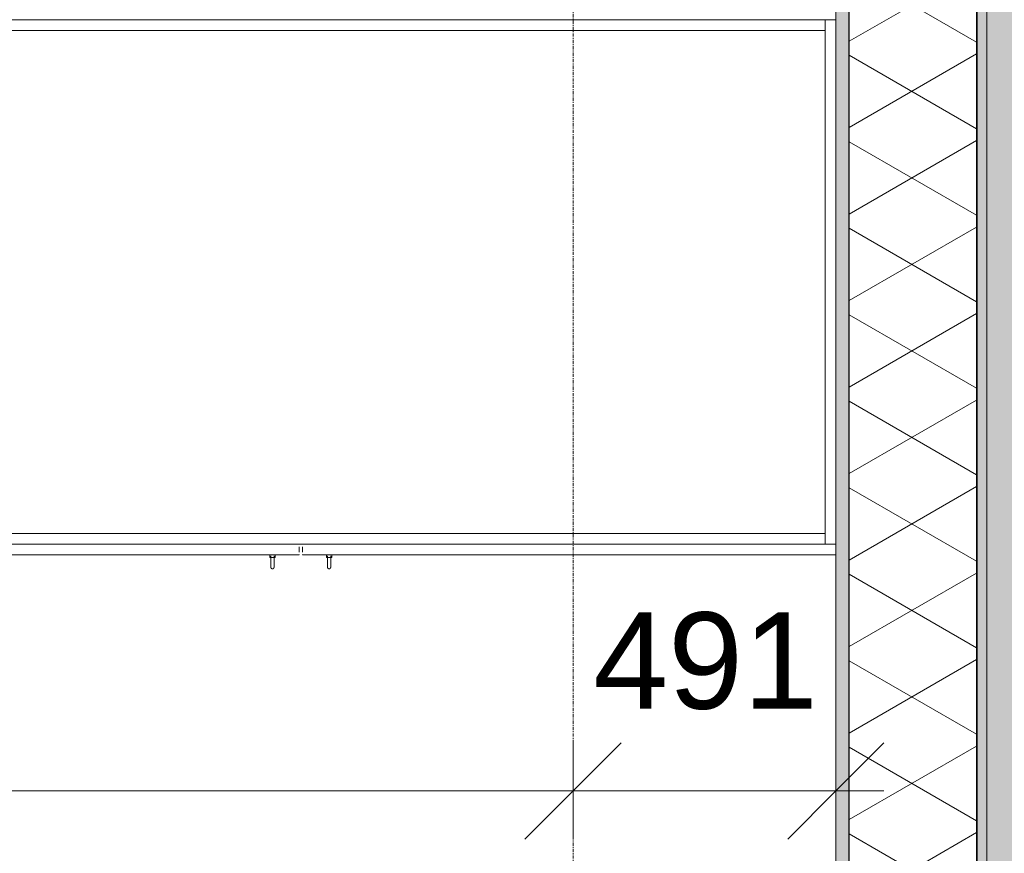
# Model space of a CAD drawing. Header units: millimetres. Extents: x -281 to 145437, y -16481 to 78869.
# Tile 237 of 256: x 30566 to 32406, y 50992 to 52550. Entities that reach past the tile are written whole.
import ezdxf

# ---------------------------------------------------------------- set-up
doc = ezdxf.new("R2010")
doc.units = ezdxf.units.MM
doc.linetypes.add('Grid Line', pattern=[12, 6, -2, 2, -2])
for name, color, linetype, lineweight in [('A--A23__Vloeren', 8, 'Continuous', 5), ('A--A2__Ruwbouw', 8, 'Continuous', 5), ('A--L$07A__Stramien', 1, 'Continuous', 5), ('A--L21__Buitenwanden', 3, 'Continuous', 5), ('A--L5__InstallatiesW', 7, 'Continuous', 5), ('A--L8__LosseInventaris', 1, 'Continuous', 5), ('A--M$01A__Algemeen', 1, 'Continuous', 5), ('A--M$01A__Algemeen-100', 1, 'Continuous', 5)]:
    doc.layers.add(name, color=color, linetype=linetype, lineweight=lineweight)
doc.styles.add('Arial_1', font='arial.ttf', dxfattribs={"height": 180})
doc.dimstyles.new('1_8mm', dxfattribs={"dimscale": 304.8, "dimtxt": 183.646692, "dimasz": 0.590551, "dimexe": 0.295276, "dimexo": 0.0625, "dimgap": 0.328084, "dimtad": 1, "dimdec": 0, "dimzin": 0, "dimdsep": 46, "dimtxsty": 'Arial_1', "dimblk1": 'OBLIQUE', "dimblk2": 'OBLIQUE', "dimsah": 1, "dimcen": 0.09, "dimdle": 0.295276, "dimazin": 0, "dimtfac": 1, "dimtdec": 4, "dimtix": 1, "dimtmove": 0, "dimatfit": 3, "dimfxl": 0.295276, "dimfxlon": 1, "dimtvp": 1, "dimtolj": 1, "dimtzin": 0, "dimarcsym": 2})
pattern_1 = [(90, (32373, 50072), (-100, 6e-15), [1000, 0]), (135, (32373, 50072), (7e-15, 100.0132), [141.42, -141.42]), (45, (32373, 50072), (0, 100.0132), [141.42, -141.42])]

# ---------------------------------------------------------------- blocks, each defined once
blk = doc.blocks.new('NLRS_82_FU_UN__veiligheid_ kast_gen_kad - kast dxbxh 1000x2000x2300-53405491-L_80_ 11')
at = {"layer": 'A--L5__InstallatiesW'}
for p, q in [((1024.7, 49), (-935.3, 49)), ((1024.7, 29), (1024.7, 49)), ((1024.7, 47), (1024.7, -929)), ((1042.7, 49), (1026.7, 49)), ((1044.7, -929), (1044.7, 47)), ((1024.7, 29), (-935.3, 29)), ((-935.3, 29), (1024.7, 29)), ((1024.7, -911), (1024.7, 29)), ((-935.3, -911), (1024.7, -911)), ((-933.3, -911), (1022.7, -911)), ((1023.2, -911), (1022.7, -911)), ((1024.7, -931), (1024.7, -911)), ((1022.7, -931), (-933.3, -931)), ((41.7, -946), (41.7, -936)), ((47.7, -936), (47.7, -946)), ((1022.7, -931), (1024.7, -931)), ((1026.7, -931), (1024.4, -931)), ((1024.7, -931), (1024.7, -929)), ((1026.7, -931), (1042.7, -931)), ((1043.9, -931), (1042.7, -931)), ((1044.7, -946), (1044.7, -936)), ((-954.5, -951), (40.9, -951)), ((48.5, -951), (1043.9, -951))]:
    blk.add_line(p, q, dxfattribs=at)
at = {"layer": 'A--L5__InstallatiesW', "flags": 128}
for points in [[(41, -931), (41, -931), (41, -931), (41.1, -931), (41.1, -931), (41.1, -931), (41.2, -931), (41.2, -931.1), (41.2, -931.1), (41.2, -931.1), (41.3, -931.1), (41.3, -931.1), (41.3, -931.1), (41.4, -931.1), (41.4, -931.2), (41.4, -931.2), (41.4, -931.2), (41.5, -931.2), (41.5, -931.2), (41.5, -931.3), (41.5, -931.3), (41.5, -931.3), (41.6, -931.3), (41.6, -931.4), (41.6, -931.4), (41.6, -931.4), (41.6, -931.5), (41.6, -931.5), (41.6, -931.5), (41.7, -931.5), (41.7, -931.6), (41.7, -931.6), (41.7, -931.6), (41.7, -931.7), (41.7, -931.7), (41.7, -931.7), (41.7, -931.8), (41.7, -931.8), (41.7, -931.8)], [(47.7, -931.8), (47.7, -931.8), (47.7, -931.7), (47.7, -931.7), (47.7, -931.7), (47.7, -931.6), (47.7, -931.6), (47.7, -931.6), (47.7, -931.5), (47.8, -931.5), (47.8, -931.5), (47.8, -931.5), (47.8, -931.4), (47.8, -931.4), (47.8, -931.4), (47.8, -931.3), (47.9, -931.3), (47.9, -931.3), (47.9, -931.3), (47.9, -931.2), (47.9, -931.2), (48, -931.2), (48, -931.2), (48, -931.2), (48, -931.1), (48.1, -931.1), (48.1, -931.1), (48.1, -931.1), (48.2, -931.1), (48.2, -931.1), (48.2, -931.1), (48.2, -931), (48.3, -931), (48.3, -931), (48.3, -931), (48.4, -931), (48.4, -931), (48.4, -931), (48.5, -931)], [(1044, -931), (1044, -931), (1044, -931), (1044.1, -931), (1044.1, -931), (1044.1, -931), (1044.2, -931), (1044.2, -931.1), (1044.2, -931.1), (1044.2, -931.1), (1044.3, -931.1), (1044.3, -931.1), (1044.3, -931.1), (1044.4, -931.1), (1044.4, -931.2), (1044.4, -931.2), (1044.4, -931.2), (1044.5, -931.2), (1044.5, -931.2), (1044.5, -931.3), (1044.5, -931.3), (1044.5, -931.3), (1044.6, -931.3), (1044.6, -931.4), (1044.6, -931.4), (1044.6, -931.4), (1044.6, -931.5), (1044.6, -931.5), (1044.6, -931.5), (1044.7, -931.5), (1044.7, -931.6), (1044.7, -931.6), (1044.7, -931.6), (1044.7, -931.7), (1044.7, -931.7), (1044.7, -931.7), (1044.7, -931.8), (1044.7, -931.8)], [(41.7, -950.2), (41.7, -950.2), (41.7, -950.3), (41.7, -950.3), (41.7, -950.3), (41.7, -950.4), (41.7, -950.4), (41.7, -950.4), (41.7, -950.5), (41.6, -950.5), (41.6, -950.5), (41.6, -950.5), (41.6, -950.6), (41.6, -950.6), (41.6, -950.6), (41.6, -950.7), (41.5, -950.7), (41.5, -950.7), (41.5, -950.7), (41.5, -950.8), (41.5, -950.8), (41.4, -950.8), (41.4, -950.8), (41.4, -950.8), (41.4, -950.9), (41.3, -950.9), (41.3, -950.9), (41.3, -950.9), (41.2, -950.9), (41.2, -950.9), (41.2, -950.9), (41.2, -951), (41.1, -951), (41.1, -951), (41.1, -951), (41, -951), (41, -951), (41, -951), (40.9, -951)], [(48.4, -951), (48.4, -951), (48.4, -951), (48.3, -951), (48.3, -951), (48.3, -951), (48.2, -951), (48.2, -950.9), (48.2, -950.9), (48.2, -950.9), (48.1, -950.9), (48.1, -950.9), (48.1, -950.9), (48, -950.9), (48, -950.8), (48, -950.8), (48, -950.8), (47.9, -950.8), (47.9, -950.8), (47.9, -950.7), (47.9, -950.7), (47.9, -950.7), (47.8, -950.7), (47.8, -950.6), (47.8, -950.6), (47.8, -950.6), (47.8, -950.5), (47.8, -950.5), (47.8, -950.5), (47.7, -950.5), (47.7, -950.4), (47.7, -950.4), (47.7, -950.4), (47.7, -950.3), (47.7, -950.3), (47.7, -950.3), (47.7, -950.2), (47.7, -950.2), (47.7, -950.2)], [(1044.7, -950.2), (1044.7, -950.2), (1044.7, -950.3), (1044.7, -950.3), (1044.7, -950.3), (1044.7, -950.4), (1044.7, -950.4), (1044.7, -950.4), (1044.7, -950.5), (1044.6, -950.5), (1044.6, -950.5), (1044.6, -950.5), (1044.6, -950.6), (1044.6, -950.6), (1044.6, -950.6), (1044.6, -950.7), (1044.5, -950.7), (1044.5, -950.7), (1044.5, -950.7), (1044.5, -950.8), (1044.5, -950.8), (1044.4, -950.8), (1044.4, -950.8), (1044.4, -950.8), (1044.4, -950.9), (1044.3, -950.9), (1044.3, -950.9), (1044.3, -950.9), (1044.2, -950.9), (1044.2, -950.9), (1044.2, -950.9), (1044.2, -951), (1044.1, -951), (1044.1, -951), (1044.1, -951), (1044, -951), (1044, -951), (1044, -951), (1043.9, -951)]]:
    blk.add_lwpolyline(points, dxfattribs=at)
at = {"layer": 'A--L5__InstallatiesW'}
for centre, start, end in [((1026.7, 47), 90, 180), ((1042.7, 47), 360, 90), ((1026.7, -929), 180, 270), ((1042.7, -929), 270, 0)]:
    blk.add_arc(centre, 2, start, end, dxfattribs=at)
at = {"layer": 'A--L8__LosseInventaris'}
for p, q in [((-13.3, -951), (-13.3, -956)), ((-13.3, -951), (-13.3, -956)), ((-13.3, -956), (-10.8, -956)), ((-13.3, -956), (-8.3, -956)), ((-11.3, -953.5), (-11.3, -964)), ((-11.3, -953.5), (-11.3, -964)), ((-10.9, -953.5), (-11.3, -953.5)), ((-10.9, -953.5), (-11.3, -953.5)), ((-10.9, -956), (-11.3, -956)), ((-10.9, -956), (-11.3, -956)), ((-8.3, -956), (-3.3, -956)), ((-5.8, -956), (-3.3, -956)), ((-5.3, -953.5), (-5.7, -953.5)), ((-5.3, -953.5), (-5.7, -953.5)), ((-5.3, -956), (-5.7, -956)), ((-5.3, -956), (-5.7, -956)), ((-5.3, -964), (-5.3, -953.5)), ((-5.3, -964), (-5.3, -953.5)), ((-3.3, -956), (-3.3, -951)), ((-3.3, -956), (-3.3, -951)), ((92.7, -951), (92.7, -956)), ((92.7, -951), (92.7, -956)), ((92.7, -956), (95.2, -956)), ((92.7, -956), (97.7, -956)), ((94.7, -953.5), (94.7, -964)), ((94.7, -953.5), (94.7, -964)), ((95.1, -953.5), (94.7, -953.5)), ((95.1, -953.5), (94.7, -953.5)), ((95.1, -956), (94.7, -956)), ((95.1, -956), (94.7, -956)), ((97.7, -956), (102.7, -956)), ((100.2, -956), (102.7, -956)), ((100.7, -953.5), (100.3, -953.5)), ((100.7, -953.5), (100.3, -953.5)), ((100.7, -956), (100.3, -956)), ((100.7, -956), (100.3, -956)), ((100.7, -964), (100.7, -953.5)), ((100.7, -964), (100.7, -953.5)), ((102.7, -956), (102.7, -951)), ((102.7, -956), (102.7, -951))]:
    blk.add_line(p, q, dxfattribs=at)
at = {"layer": 'A--L8__LosseInventaris', "flags": 128}
for points in [[(-11.3, -974), (-11.3, -974), (-11.3, -974), (-11.3, -973.9), (-11.3, -973.9), (-11.3, -973.8), (-11.3, -973.7), (-11.3, -973.6), (-11.3, -973.5), (-11.3, -973.4), (-11.3, -973.2), (-11.3, -973), (-11.3, -972.9), (-11.3, -972.7), (-11.3, -972.5), (-11.3, -972.3), (-11.3, -972), (-11.3, -971.8), (-11.3, -971.5), (-11.3, -971.2), (-11.3, -971), (-11.3, -970.7), (-11.3, -970.4), (-11.3, -970.1), (-11.3, -969.7), (-11.3, -969.4), (-11.3, -969.1), (-11.3, -968.7), (-11.3, -968.4), (-11.3, -968), (-11.3, -967.6), (-11.3, -967.2), (-11.3, -966.9), (-11.3, -966.5), (-11.3, -966.1), (-11.3, -965.7), (-11.3, -965.3), (-11.3, -964.9), (-11.3, -964.5), (-11.3, -964.1), (-11.3, -964)], [(-11.3, -964), (-11.3, -964.4), (-11.3, -964.8), (-11.3, -965.2), (-11.3, -965.6), (-11.3, -966), (-11.3, -966.4), (-11.3, -966.8), (-11.3, -967.1), (-11.3, -967.5), (-11.3, -967.9), (-11.3, -968.3), (-11.3, -968.6), (-11.3, -969), (-11.3, -969.3), (-11.3, -969.6), (-11.3, -970), (-11.3, -970.3), (-11.3, -970.6), (-11.3, -970.9), (-11.3, -971.2), (-11.3, -971.4), (-11.3, -971.7), (-11.3, -972), (-11.3, -972.2), (-11.3, -972.4), (-11.3, -972.6), (-11.3, -972.8), (-11.3, -973), (-11.3, -973.2), (-11.3, -973.3), (-11.3, -973.5), (-11.3, -973.6), (-11.3, -973.7), (-11.3, -973.8), (-11.3, -973.9), (-11.3, -973.9), (-11.3, -974), (-11.3, -974), (-11.3, -974)], [(-10.2, -976.3), (-10.3, -976.3), (-10.4, -976.2), (-10.5, -976.1), (-10.5, -976), (-10.6, -975.9), (-10.7, -975.8), (-10.8, -975.7), (-10.8, -975.6), (-10.9, -975.5), (-10.9, -975.4), (-11, -975.3), (-11, -975.2), (-11.1, -975.1), (-11.1, -975), (-11.2, -974.9), (-11.2, -974.7), (-11.2, -974.6), (-11.3, -974.5), (-11.3, -974.4), (-11.3, -974.3), (-11.3, -974.2), (-11.3, -974), (-11.3, -974)], [(-5.3, -974), (-5.3, -974.1), (-5.3, -974.2), (-5.3, -974.4), (-5.3, -974.5), (-5.4, -974.6), (-5.4, -974.7), (-5.4, -974.8), (-5.5, -974.9), (-5.5, -975.1), (-5.5, -975.2), (-5.6, -975.3), (-5.6, -975.4), (-5.7, -975.5), (-5.8, -975.6), (-5.8, -975.7), (-5.9, -975.8), (-6, -975.9), (-6, -976), (-6.1, -976.1), (-6.2, -976.2), (-6.3, -976.2), (-6.4, -976.3)], [(-5.3, -964), (-5.3, -964.4), (-5.3, -964.8), (-5.3, -965.2), (-5.3, -965.6), (-5.3, -966), (-5.3, -966.4), (-5.3, -966.8), (-5.3, -967.1), (-5.3, -967.5), (-5.3, -967.9), (-5.3, -968.3), (-5.3, -968.6), (-5.3, -969), (-5.3, -969.3), (-5.3, -969.6), (-5.3, -970), (-5.3, -970.3), (-5.3, -970.6), (-5.3, -970.9), (-5.3, -971.2), (-5.3, -971.4), (-5.3, -971.7), (-5.3, -972), (-5.3, -972.2), (-5.3, -972.4), (-5.3, -972.6), (-5.3, -972.8), (-5.3, -973), (-5.3, -973.2), (-5.3, -973.3), (-5.3, -973.5), (-5.3, -973.6), (-5.3, -973.7), (-5.3, -973.8), (-5.3, -973.9), (-5.3, -973.9), (-5.3, -974), (-5.3, -974), (-5.3, -974)], [(-5.3, -974), (-5.3, -974), (-5.3, -974), (-5.3, -973.9), (-5.3, -973.9), (-5.3, -973.8), (-5.3, -973.7), (-5.3, -973.6), (-5.3, -973.5), (-5.3, -973.4), (-5.3, -973.2), (-5.3, -973), (-5.3, -972.9), (-5.3, -972.7), (-5.3, -972.5), (-5.3, -972.3), (-5.3, -972), (-5.3, -971.8), (-5.3, -971.5), (-5.3, -971.2), (-5.3, -971), (-5.3, -970.7), (-5.3, -970.4), (-5.3, -970.1), (-5.3, -969.7), (-5.3, -969.4), (-5.3, -969.1), (-5.3, -968.7), (-5.3, -968.4), (-5.3, -968), (-5.3, -967.6), (-5.3, -967.2), (-5.3, -966.9), (-5.3, -966.5), (-5.3, -966.1), (-5.3, -965.7), (-5.3, -965.3), (-5.3, -964.9), (-5.3, -964.5), (-5.3, -964.1), (-5.3, -964)], [(94.7, -974), (94.7, -974), (94.7, -974), (94.7, -973.9), (94.7, -973.9), (94.7, -973.8), (94.7, -973.7), (94.7, -973.6), (94.7, -973.5), (94.7, -973.4), (94.7, -973.2), (94.7, -973), (94.7, -972.9), (94.7, -972.7), (94.7, -972.5), (94.7, -972.3), (94.7, -972), (94.7, -971.8), (94.7, -971.5), (94.7, -971.2), (94.7, -971), (94.7, -970.7), (94.7, -970.4), (94.7, -970.1), (94.7, -969.7), (94.7, -969.4), (94.7, -969.1), (94.7, -968.7), (94.7, -968.4), (94.7, -968), (94.7, -967.6), (94.7, -967.2), (94.7, -966.9), (94.7, -966.5), (94.7, -966.1), (94.7, -965.7), (94.7, -965.3), (94.7, -964.9), (94.7, -964.5), (94.7, -964.1), (94.7, -964)], [(94.7, -964), (94.7, -964.4), (94.7, -964.8), (94.7, -965.2), (94.7, -965.6), (94.7, -966), (94.7, -966.4), (94.7, -966.8), (94.7, -967.1), (94.7, -967.5), (94.7, -967.9), (94.7, -968.3), (94.7, -968.6), (94.7, -969), (94.7, -969.3), (94.7, -969.6), (94.7, -970), (94.7, -970.3), (94.7, -970.6), (94.7, -970.9), (94.7, -971.2), (94.7, -971.4), (94.7, -971.7), (94.7, -972), (94.7, -972.2), (94.7, -972.4), (94.7, -972.6), (94.7, -972.8), (94.7, -973), (94.7, -973.2), (94.7, -973.3), (94.7, -973.5), (94.7, -973.6), (94.7, -973.7), (94.7, -973.8), (94.7, -973.9), (94.7, -973.9), (94.7, -974), (94.7, -974), (94.7, -974)], [(95.8, -976.3), (95.7, -976.3), (95.6, -976.2), (95.5, -976.1), (95.5, -976), (95.4, -975.9), (95.3, -975.8), (95.2, -975.7), (95.2, -975.6), (95.1, -975.5), (95.1, -975.4), (95, -975.3), (95, -975.2), (94.9, -975.1), (94.9, -975), (94.8, -974.9), (94.8, -974.7), (94.8, -974.6), (94.7, -974.5), (94.7, -974.4), (94.7, -974.3), (94.7, -974.2), (94.7, -974), (94.7, -974)], [(100.7, -974), (100.7, -974.1), (100.7, -974.2), (100.7, -974.4), (100.7, -974.5), (100.6, -974.6), (100.6, -974.7), (100.6, -974.8), (100.5, -974.9), (100.5, -975.1), (100.5, -975.2), (100.4, -975.3), (100.4, -975.4), (100.3, -975.5), (100.2, -975.6), (100.2, -975.7), (100.1, -975.8), (100, -975.9), (100, -976), (99.9, -976.1), (99.8, -976.2), (99.7, -976.2), (99.6, -976.3)], [(100.7, -964), (100.7, -964.4), (100.7, -964.8), (100.7, -965.2), (100.7, -965.6), (100.7, -966), (100.7, -966.4), (100.7, -966.8), (100.7, -967.1), (100.7, -967.5), (100.7, -967.9), (100.7, -968.3), (100.7, -968.6), (100.7, -969), (100.7, -969.3), (100.7, -969.6), (100.7, -970), (100.7, -970.3), (100.7, -970.6), (100.7, -970.9), (100.7, -971.2), (100.7, -971.4), (100.7, -971.7), (100.7, -972), (100.7, -972.2), (100.7, -972.4), (100.7, -972.6), (100.7, -972.8), (100.7, -973), (100.7, -973.2), (100.7, -973.3), (100.7, -973.5), (100.7, -973.6), (100.7, -973.7), (100.7, -973.8), (100.7, -973.9), (100.7, -973.9), (100.7, -974), (100.7, -974), (100.7, -974)], [(100.7, -974), (100.7, -974), (100.7, -974), (100.7, -973.9), (100.7, -973.9), (100.7, -973.8), (100.7, -973.7), (100.7, -973.6), (100.7, -973.5), (100.7, -973.4), (100.7, -973.2), (100.7, -973), (100.7, -972.9), (100.7, -972.7), (100.7, -972.5), (100.7, -972.3), (100.7, -972), (100.7, -971.8), (100.7, -971.5), (100.7, -971.2), (100.7, -971), (100.7, -970.7), (100.7, -970.4), (100.7, -970.1), (100.7, -969.7), (100.7, -969.4), (100.7, -969.1), (100.7, -968.7), (100.7, -968.4), (100.7, -968), (100.7, -967.6), (100.7, -967.2), (100.7, -966.9), (100.7, -966.5), (100.7, -966.1), (100.7, -965.7), (100.7, -965.3), (100.7, -964.9), (100.7, -964.5), (100.7, -964.1), (100.7, -964)], [(-8.3, -977), (-8.4, -977), (-8.5, -977), (-8.7, -977), (-8.8, -977), (-8.9, -976.9), (-9, -976.9), (-9.1, -976.9), (-9.2, -976.8), (-9.4, -976.8), (-9.5, -976.8), (-9.6, -976.7), (-9.7, -976.7)], [(-6.9, -976.6), (-7, -976.7), (-7.1, -976.8), (-7.2, -976.8), (-7.3, -976.8), (-7.4, -976.9), (-7.6, -976.9), (-7.7, -976.9), (-7.8, -977), (-7.9, -977), (-8, -977), (-8.1, -977), (-8.3, -977), (-8.3, -977)], [(97.7, -977), (97.6, -977), (97.5, -977), (97.3, -977), (97.2, -977), (97.1, -976.9), (97, -976.9), (96.9, -976.9), (96.8, -976.8), (96.6, -976.8), (96.5, -976.8), (96.4, -976.7), (96.3, -976.7)], [(99.1, -976.6), (99, -976.7), (98.9, -976.8), (98.8, -976.8), (98.7, -976.8), (98.6, -976.9), (98.4, -976.9), (98.3, -976.9), (98.2, -977), (98.1, -977), (98, -977), (97.9, -977), (97.7, -977), (97.7, -977)]]:
    blk.add_lwpolyline(points, dxfattribs=at)
blk = doc.blocks.new('DIMBLOCK34-L_80_ 11')
at = {"layer": 'A--M$01A__Algemeen-100'}
for p, q in [((24462.5, 51108.8), (24552.5, 51198.8)), ((24462.5, 51108.8), (24462.5, 51198.8)), ((31600, 51108.8), (31690, 51198.8)), ((31600, 51108.8), (31600, 51198.8)), ((24462.5, 51108.8), (24372.5, 51018.8)), ((24462.5, 51108.8), (31600, 51108.8)), ((24462.5, 51108.8), (24462.5, 51018.8)), ((31600, 51108.8), (31510, 51018.8)), ((31600, 51108.8), (31600, 51018.8))]:
    blk.add_line(p, q, dxfattribs=at)
at = {"layer": 'A--M$01A__Algemeen-100', "color": 0, "insert": (27754.4, 51442.5), "char_height": 180, "width": 664.518, "attachment_point": 1, "line_spacing_factor": 0.941778, "style": 'Arial_1'}
blk.add_mtext('7138', dxfattribs=at)
blk = doc.blocks.new('_Oblique')
at = {"color": 0, "linetype": 'ByBlock', "lineweight": -2}
blk.add_line((-0.5, -0.5), (0.5, 0.5), dxfattribs=at)
blk = doc.blocks.new('DIMBLOCK35-L_80_ 11')
at = {"layer": 'A--M$01A__Algemeen-100'}
for p, q in [((31600, 51108.8), (31690, 51198.8)), ((31600, 51108.8), (31600, 51198.8)), ((32091, 51108.8), (32181, 51198.8)), ((32091, 51108.8), (32091, 51198.8)), ((31600, 51108.8), (31510, 51018.8)), ((31600, 51108.8), (32181, 51108.8)), ((31600, 51108.8), (31600, 51018.8)), ((32091, 51108.8), (32001, 51018.8)), ((32091, 51108.8), (32091, 51018.8))]:
    blk.add_line(p, q, dxfattribs=at)
at = {"layer": 'A--M$01A__Algemeen-100', "color": 0, "insert": (31637.8, 51442.5), "char_height": 180, "width": 498.389, "attachment_point": 1, "line_spacing_factor": 0.941778, "style": 'Arial_1'}
blk.add_mtext('491', dxfattribs=at)

msp = doc.modelspace()

# ---------------------------------------------------------------- hatches: boundary and pattern name
at = {"layer": 'A--A23__Vloeren'}
h = msp.add_hatch(dxfattribs=at)
h.set_pattern_fill('FP_146', color=256, style=0, pattern_type=2)
h.set_pattern_definition([(0, (21142.28, 32802.69), (0, 100), [8.382, -141.618]), (315, (21148.718, 32802.69), (149.999976, -199.999496), [8.382, -415.882]), (293.199, (21151.758, 32799.633), (150.002863, -399.999027), [8.382, -753.195]), (270, (21154.51, 32793.18), (-150, -9e-15), [8.382, -91.618]), (50.194, (21151.771, 32786.82), (150.0013113, 199.9991415), [8.382, -1163.155]), (0, (21148.05, 32786.82), (0, 100), [8.382, -141.618]), (332.987, (21141.975, 32789.921), (599.9984875, -300.0032051), [8.382, -2853.872]), (315, (21138.906, 32792.99), (149.999976, -199.999496), [8.382, -415.882]), (90, (21138.9, 32792.99), (-150, 9e-15), [8.382, -91.618]), (45, (21138.906, 32799.318), (149.999976, 199.999496), [8.382, -415.882]), (0, (21160.75, 32780.68), (0, 100), [8.382, -141.618]), (297.35, (21163.915, 32780.666), (150.0009777, -299.9998086), [8.382, -3256.584]), (45, (21163.717, 32771.492), (149.999976, 199.999496), [8.382, -415.882]), (0, (21160.4, 32771.49), (0, 100), [8.382, -141.618]), (315, (21157.716, 32774.18), (149.999976, -199.999496), [8.382, -415.882]), (90, (21157.72, 32774.18), (-150, 9e-15), [8.382, -91.618]), (45, (21157.716, 32777.638), (149.999976, 199.999496), [8.382, -415.882]), (332.987, (21142.377, 32780.732), (599.9984875, -300.0032051), [8.382, -2853.872]), (270, (21148.59, 32777.57), (-150, -9e-15), [8.382, -91.618]), (45, (21146.052, 32771.56), (149.999976, 199.999496), [8.382, -415.882]), (0, (21142.59, 32771.56), (0, 100), [8.382, -141.618]), (315, (21139.534, 32774.614), (149.999976, -199.999496), [8.382, -415.882]), (90, (21139.53, 32774.61), (-150, 9e-15), [8.382, -91.618]), (45, (21139.534, 32777.89), (149.999976, 199.999496), [8.382, -415.882]), (294.228, (21226.422, 32850.006), (300.002762, -699.998323), [8.382, -1088.204]), (270, (21229.51, 32843.18), (-150, -9e-15), [8.382, -91.618]), (50.194, (21226.771, 32836.82), (150.0013113, 199.9991415), [8.382, -1163.155]), (0, (21223.05, 32836.82), (0, 100), [8.382, -141.618]), (332.987, (21216.975, 32839.921), (599.9984875, -300.0032051), [8.382, -2853.872]), (315, (21213.906, 32842.99), (149.999976, -199.999496), [8.382, -415.882]), (84.644, (21213.918, 32842.988), (0.0003365, 99.9995726), [8.382, -1598.634]), (0, (21235.75, 32830.68), (0, 100), [8.382, -141.618]), (297.35, (21238.915, 32830.666), (150.0009777, -299.9998086), [8.382, -3256.584]), (45, (21238.717, 32821.492), (149.999976, 199.999496), [8.382, -415.882]), (0, (21235.4, 32821.49), (0, 100), [8.382, -141.618]), (315, (21232.716, 32824.18), (149.999976, -199.999496), [8.382, -415.882]), (90, (21232.72, 32824.18), (-150, 9e-15), [8.382, -91.618]), (45, (21232.716, 32827.638), (149.999976, 199.999496), [8.382, -415.882]), (332.987, (21217.377, 32830.732), (599.9984875, -300.0032051), [8.382, -2853.872]), (270, (21223.59, 32827.57), (-150, -9e-15), [8.382, -91.618]), (45, (21221.052, 32821.56), (149.999976, 199.999496), [8.382, -415.882]), (0, (21217.59, 32821.56), (0, 100), [8.382, -141.618]), (315, (21214.534, 32824.614), (149.999976, -199.999496), [8.382, -415.882]), (90, (21214.53, 32824.61), (-150, 9e-15), [8.382, -91.618]), (45, (21214.534, 32827.89), (149.999976, 199.999496), [8.382, -415.882]), (0, (21217.28, 32752.69), (0, 100), [8.382, -141.618]), (315, (21223.718, 32752.69), (149.999976, -199.999496), [8.382, -415.882]), (45, (21214.588, 32750), (149.999976, 199.999496), [8.382, -415.882])])
h.paths.add_polyline_path([(32523, 8856), (32977, 8856), (32977, 57297), (32225, 57297), (32225, 57125), (30375, 57125), (30375, 57297), (26225, 57297), (26225, 57125), (24375, 57125), (24375, 57297), (22650, 57297), (22650, 56798), (32370, 56798), (32369.2, 56778), (32373, 56777), (32373, 42635), (32523, 42634.2), (32523, 22965), (32503, 22965.8), (32503, 22983), (32469, 22983), (32468.2, 22965), (32373, 22965), (32373, 8856), (32510, 8856), (32510, 9984), (32513, 9984), (32513, 8856), (32520, 8856), (32519.1, 9986.1), (32517, 9987), (32473, 9987), (32473, 9990), (32519.1, 9989.1), (32521.8, 9987), (32523, 9984), (32523, 8918)])
h.paths.add_polyline_path([(32517, 10010), (32473, 10010), (32473, 10013), (32519.1, 10013.9), (32520, 10016), (32519.1, 11486.1), (32517, 11487), (32473, 11487), (32473, 11490), (32519.1, 11489.1), (32521.8, 11487), (32523, 11484), (32522.1, 10013.9), (32520, 10011.2), (32519.1, 10010.9)])
h.paths.add_polyline_path([(32510, 10016), (32510, 11484), (32513, 11484), (32513, 10016)])
h.paths.add_polyline_path([(32473, 11510), (32473, 11513), (32519.1, 11513.9), (32520, 11516), (32519.1, 12986.1), (32517, 12987), (32473, 12987), (32473, 12990), (32519.1, 12989.1), (32521.8, 12987), (32523, 12984), (32522.1, 11513.9), (32520, 11511.2), (32517, 11510), (32510, 11510)])
h.paths.add_polyline_path([(32510, 11516), (32510, 12984), (32513, 12984), (32513, 11516)])
h.paths.add_polyline_path([(32517, 13010), (32473, 13010), (32473, 13013), (32519.1, 13013.9), (32520, 13016), (32519.1, 14486.1), (32517, 14487), (32473, 14487), (32473, 14490), (32519.1, 14489.1), (32521.8, 14487), (32523, 14484), (32522.1, 13013.9), (32520, 13011.2), (32519.1, 13010.9)])
h.paths.add_polyline_path([(32510, 13016), (32510, 14484), (32513, 14484), (32513, 13016)])
h.paths.add_polyline_path([(32473, 14510), (32473, 14513), (32519.1, 14513.9), (32520, 14516), (32519.1, 15986.1), (32517, 15987), (32473, 15987), (32473, 15990), (32519.1, 15989.1), (32521.8, 15987), (32523, 15984), (32522.1, 14513.9), (32520, 14511.2), (32517, 14510), (32510, 14510)])
h.paths.add_polyline_path([(32510, 14516), (32510, 15984), (32513, 15984), (32513, 14516)])
h.paths.add_polyline_path([(32513, 16010), (32473, 16010), (32473, 16013), (32519.1, 16013.9), (32520, 16016), (32519.1, 17486.1), (32517, 17487), (32473, 17487), (32473, 17490), (32519.1, 17489.1), (32521.8, 17487), (32523, 17484), (32522.1, 16013.9), (32520, 16011.2), (32517, 16010)])
h.paths.add_polyline_path([(32510, 16016), (32510, 17484), (32513, 17484), (32513, 16016)])
h.paths.add_polyline_path([(32473, 17510), (32473, 17513), (32519.1, 17513.9), (32520, 17516), (32519.1, 18986.1), (32517, 18987), (32473, 18987), (32473, 18990), (32519.1, 18989.1), (32521.8, 18987), (32523, 18984), (32522.1, 17513.9), (32520, 17511.2), (32517, 17510), (32510, 17510)])
h.paths.add_polyline_path([(32510, 17516), (32510, 18984), (32513, 18984), (32513, 17516)])
h.paths.add_polyline_path([(32513, 19010), (32473, 19010), (32473, 19013), (32519.1, 19013.9), (32520, 19016), (32519.1, 20486.1), (32517, 20487), (32473, 20487), (32473, 20490), (32519.1, 20489.1), (32521.8, 20487), (32523, 20484), (32522.1, 19013.9), (32520, 19011.2), (32517, 19010)])
h.paths.add_polyline_path([(32510, 19016), (32510, 20484), (32513, 20484), (32513, 19016)])
h.paths.add_polyline_path([(32517, 20510), (32473, 20510), (32473, 20513), (32519.1, 20513.9), (32520, 20516), (32519.1, 21986.1), (32517, 21987), (32473, 21987), (32473, 21990), (32519.1, 21989.1), (32521.8, 21987), (32523, 21984), (32522.1, 20513.9), (32520, 20511.2), (32519.1, 20510.9)])
h.paths.add_polyline_path([(32510, 20516), (32510, 21984), (32513, 21984), (32513, 20516)])
h.paths.add_polyline_path([(32473, 22010), (32473, 22013), (32519.1, 22013.9), (32520, 22016), (32519.1, 22944.1), (32517, 22945), (32473, 22945), (32473, 22948), (32519.1, 22947.1), (32521.8, 22945), (32523, 22942), (32522.1, 22013.9), (32520, 22011.2), (32517, 22010), (32510, 22010)])
h.paths.add_polyline_path([(32510, 22016), (32510, 22942), (32513, 22942), (32513, 22016)])
h.paths.add_polyline_path([(32513, 42655), (32473, 42655), (32473, 42658), (32519.1, 42658.9), (32520, 42661), (32519.1, 43586.1), (32517, 43587), (32473, 43587), (32473, 43590), (32519.1, 43589.1), (32521.8, 43587), (32523, 43584), (32522.1, 42658.9), (32520, 42656.2), (32517, 42655)])
h.paths.add_polyline_path([(32510, 42661), (32510, 43584), (32513, 43584), (32513, 42661)])
h.paths.add_polyline_path([(32510, 43610), (32473, 43610), (32473, 43613), (32519.1, 43613.9), (32520, 43616), (32519.1, 45086.1), (32517, 45087), (32473, 45087), (32473, 45090), (32519.1, 45089.1), (32521.8, 45087), (32523, 45084), (32522.1, 43613.9), (32520, 43611.2), (32517, 43610), (32513, 43610)])
h.paths.add_polyline_path([(32510, 43616), (32510, 45084), (32513, 45084), (32513, 43616)])
h.paths.add_polyline_path([(32513, 45110), (32473, 45110), (32473, 45113), (32519.1, 45113.9), (32520, 45116), (32519.1, 46586.1), (32517, 46587), (32473, 46587), (32473, 46590), (32519.1, 46589.1), (32521.8, 46587), (32523, 46584), (32522.1, 45113.9), (32520, 45111.2), (32517, 45110)])
h.paths.add_polyline_path([(32510, 45116), (32510, 46584), (32513, 46584), (32513, 45116)])
h.paths.add_polyline_path([(32473, 46610), (32473, 46613), (32519.1, 46613.9), (32520, 46616), (32519.1, 48086.1), (32517, 48087), (32473, 48087), (32473, 48090), (32519.1, 48089.1), (32521.8, 48087), (32523, 48084), (32522.1, 46613.9), (32520, 46611.2), (32517, 46610), (32501.1, 46610)])
h.paths.add_polyline_path([(32510, 46616), (32510, 48084), (32513, 48084), (32513, 46616)])
h.paths.add_polyline_path([(32517, 48110), (32473, 48110), (32473, 48113), (32519.1, 48113.9), (32520, 48116), (32519.1, 49586.1), (32517, 49587), (32473, 49587), (32473, 49590), (32519.1, 49589.1), (32521.8, 49587), (32523, 49584), (32522.1, 48113.9), (32520, 48111.2), (32519.1, 48110.9)])
h.paths.add_polyline_path([(32510, 48116), (32510, 49584), (32513, 49584), (32513, 48116)])
h.paths.add_polyline_path([(32473, 49610), (32473, 49613), (32519.1, 49613.9), (32520, 49616), (32519.1, 51086.1), (32517, 51087), (32473, 51087), (32473, 51090), (32519.1, 51089.1), (32521.8, 51087), (32523, 51084), (32522.1, 49613.9), (32520, 49611.2), (32517, 49610), (32510, 49610)])
h.paths.add_polyline_path([(32510, 49616), (32510, 51084), (32513, 51084), (32513, 49616)])
h.paths.add_polyline_path([(32510, 51110), (32473, 51110), (32473, 51113), (32519.1, 51113.9), (32520, 51116), (32519.1, 52586.1), (32517, 52587), (32473, 52587), (32473, 52590), (32519.1, 52589.1), (32521.8, 52587), (32523, 52584), (32522.1, 51113.9), (32520, 51111.2), (32517, 51110), (32513, 51110)])
h.paths.add_polyline_path([(32510, 51116), (32510, 52584), (32513, 52584), (32513, 51116)])
h.paths.add_polyline_path([(32517, 52610), (32473, 52610), (32473, 52613), (32519.1, 52613.9), (32520, 52616), (32519.1, 54086.1), (32517, 54087), (32473, 54087), (32473, 54090), (32519.1, 54089.1), (32521.8, 54087), (32523, 54084), (32522.1, 52613.9), (32520, 52611.2), (32519.1, 52610.9)])
h.paths.add_polyline_path([(32513, 52616), (32510, 52616), (32510, 54084), (32513, 54084), (32513, 52860.8)])
h.paths.add_polyline_path([(32513, 54110), (32473, 54110), (32473, 54113), (32519.1, 54113.9), (32520, 54116), (32519.1, 55586.1), (32517, 55587), (32473, 55587), (32473, 55590), (32519.1, 55589.1), (32521.8, 55587), (32523, 55584), (32522.1, 54113.9), (32520, 54111.2), (32517, 54110)])
h.paths.add_polyline_path([(32510, 54116), (32510, 55584), (32513, 55584), (32513, 54116)])
h.paths.add_polyline_path([(32517, 55610), (32473, 55610), (32473, 55613), (32519.1, 55613.9), (32520, 55616), (32519.1, 56781.1), (32517, 56782), (32473, 56782), (32473, 56785), (32519.1, 56784.1), (32521.8, 56782), (32523, 56777), (32522.1, 55613.9), (32520, 55611.2), (32519.1, 55610.9)])
h.paths.add_polyline_path([(32513, 55616), (32510, 55616), (32510, 56779), (32513, 56779), (32513, 56032.5)])
h.paths.add_polyline_path([(19012, 56798), (20750, 56798), (20750, 57297), (9217, 57297), (9217, 56798), (18988, 56798)])
at = {"layer": 'A--A2__Ruwbouw'}
h = msp.add_hatch(dxfattribs=at)
h.set_pattern_fill('FP_149', color=256, style=0, pattern_type=2)
h.set_pattern_definition(pattern_1)
h.paths.add_polyline_path([(32115, 43630), (32115, 56514), (32091, 56514), (32091, 43630)])
h = msp.add_hatch(dxfattribs=at)
h.set_pattern_fill('FP_150', color=256, angle=60, style=0, pattern_type=2)
h.set_pattern_definition([(150, (32373, 50072), (-70, -121.2436), []), (210, (32373, 50072), (70, -121.2436), [])])
h.paths.add_polyline_path([(32116, 43630), (32354, 43630), (32354, 56514), (32116, 56514), (32116, 43663)])
h = msp.add_hatch(dxfattribs=at)
h.set_pattern_fill('FP_149', color=256, style=0, pattern_type=2)
h.set_pattern_definition(pattern_1)
h.paths.add_polyline_path([(32373, 43630), (32373, 56514), (32355, 56514), (32355, 43630)])

# ---------------------------------------------------------------- linework, layer by layer
at = {"layer": 'A--L$07A__Stramien', "linetype": 'Grid Line'}
msp.add_line((31600, 64428.4), (31600, 5044.8), dxfattribs=at)
at = {"layer": 'A--L21__Buitenwanden'}
for p, q in [((32091, 56514), (32091, 52548)), ((32115, 56514), (32115, 43630)), ((32116, 56514), (32116, 43630)), ((32354, 56514), (32354, 43630)), ((32355, 56514), (32355, 43630)), ((32373, 43630), (32373, 56514)), ((32071, 52550), (32073, 52550)), ((32089, 52550), (32091, 52550)), ((32091, 51572), (32091, 48228))]:
    msp.add_line(p, q, dxfattribs=at)

# ---------------------------------------------------------------- block references
at = {"layer": 'A--L5__InstallatiesW'}
msp.add_blockref('NLRS_82_FU_UN__veiligheid_ kast_gen_kad - kast dxbxh 1000x2000x2300-53405491-L_80_ 11', (31046.3, 52501), dxfattribs=at)

# ---------------------------------------------------------------- dimensions: what is measured, and where the dimension line sits
at = {"layer": 'A--M$01A__Algemeen'}
for base, p1, p2, override, picture, middle in [((31600, 51108.8233611), (24462.5, 51198.8233611), (31600, 51198.8233611), {"dimpost": '<>', "dimfxl": 7137.5}, 'DIMBLOCK34-L_80_ 11', (28031.25, 51300.787891)), ((32091, 51108.8), (31600, 51198.8), (32091, 51198.8), {"dimpost": '<>', "dimfxl": 491}, 'DIMBLOCK35-L_80_ 11', (31845.5, 51300.7))]:
    dim = msp.add_linear_dim(base=base, p1=p1, p2=p2, dimstyle='1_8mm', override=override, dxfattribs=at)
    dim.commit()
    dim.dimension.update_dxf_attribs({"geometry": picture, "text_midpoint": middle})

doc.saveas('drawing.dxf')
